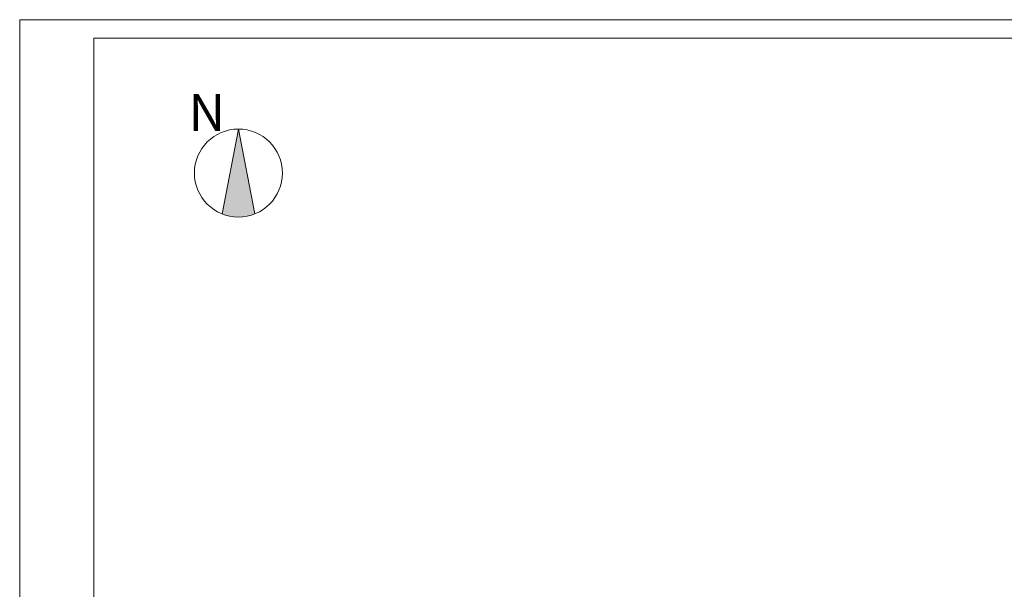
# Model space of a CAD drawing. Header units: millimetres. Extents: x 0 to 12515, y 0 to 27803.
# Tile 78 of 97: x 6475 to 9133, y 26265 to 27803. Entities that reach past the tile are written whole.
import ezdxf

# ---------------------------------------------------------------- set-up
doc = ezdxf.new("R2010")
doc.units = ezdxf.units.MM
for name, color, linetype, lineweight in [('05_Nr_pióra__7', 5, 'Continuous', 13), ('SQ_ISTN.Ściany', 140, 'Continuous', 35), ('SQ_Opisy', 7, 'Continuous', 18)]:
    doc.layers.add(name, color=color, linetype=linetype, lineweight=lineweight)
doc.styles.add('SQ_Arial', font='arial.ttf')

# ---------------------------------------------------------------- blocks, each defined once
blk = doc.blocks.new('Pn')
at = {"layer": '05_Nr_pióra__7', "linetype": 'Continuous', "lineweight": 5, "true_color": 0x000000}
h = blk.add_hatch(color=18, dxfattribs=at)
h.dxf.hatch_style = 1
h.paths.add_polyline_path([(40268.8, 14475.3), (40246.7, 14360.8, 0.192996), (40290.9, 14360.8)])
at = {"layer": '05_Nr_pióra__7', "color": 18, "linetype": 'Continuous', "lineweight": 5, "true_color": 0x000000}
for q in [(40246.7, 14360.8), (40290.9, 14360.8)]:
    blk.add_line((40268.8, 14475.3), q, dxfattribs=at)
blk.add_circle((40268.8, 14415.9), 59.4, dxfattribs=at)
at = {"layer": '05_Nr_pióra__7', "color": 18, "linetype": 'Continuous', "lineweight": 5, "true_color": 0x000000, "insert": (40201.5, 14522.8), "char_height": 50, "attachment_point": 1, "style": 'SQ_Arial'}
blk.add_mtext_dynamic_manual_height_columns('N', width=960.086, gutter_width=86.7, heights=[0], dxfattribs=at)

msp = doc.modelspace()

# ---------------------------------------------------------------- linework, layer by layer
at = {"layer": 'SQ_Opisy', "lineweight": 9}
for points in [[(6474.868, 19393.228), (12514.868, 19393.228), (12514.868, 27803.228), (6474.868, 27803.228)], [(6674.868, 19443.228), (12464.868, 19443.228), (12464.868, 27753.228), (6674.868, 27753.228)]]:
    msp.add_lwpolyline(points, close=True, dxfattribs=at)

# ---------------------------------------------------------------- block references
at = {"layer": 'SQ_ISTN.Ściany', "xscale": 2, "yscale": 2, "zscale": 2}
msp.add_blockref('Pn', (-73472.137, -1442.748), dxfattribs=at)

doc.saveas('drawing.dxf')
